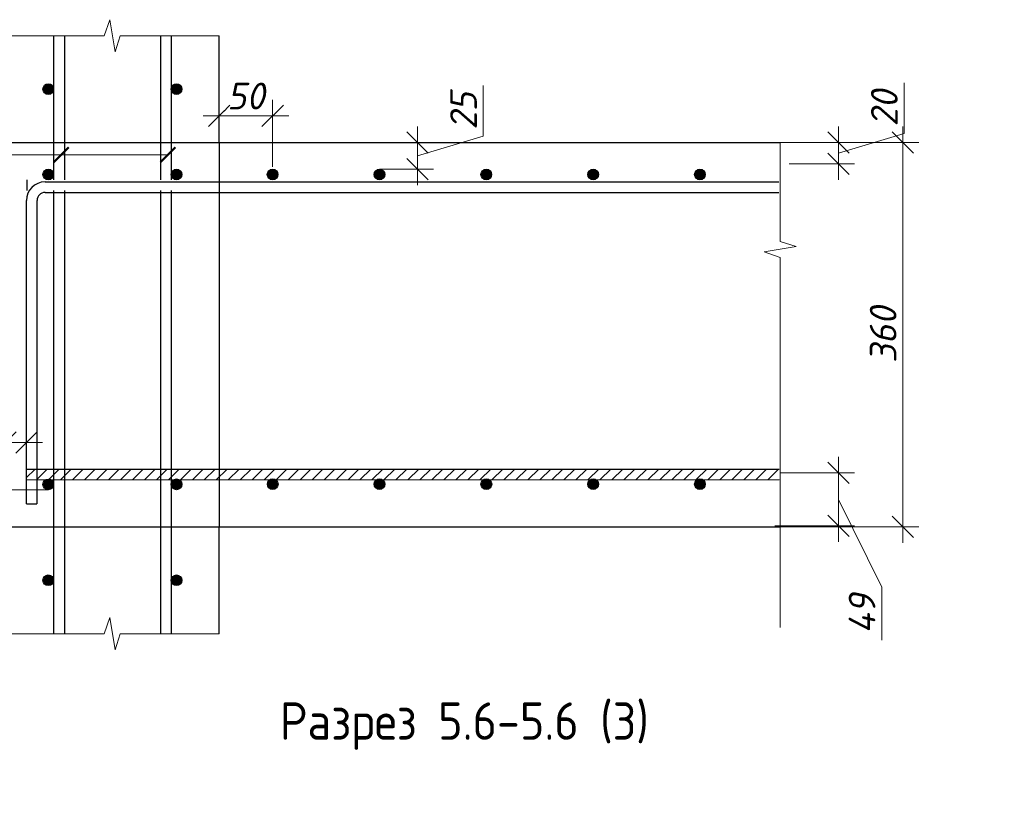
# Model space of a CAD drawing. Header units: millimetres. Extents: x 40580 to 2152466, y -328404 to 177125.
# Tile 173 of 252: x 530028 to 539245, y 148061 to 155438. Entities that reach past the tile are written whole.
import ezdxf

# ---------------------------------------------------------------- set-up
doc = ezdxf.new("R2010")
doc.units = ezdxf.units.MM
for name, color, linetype, lineweight in [('0.25___', 30, 'Continuous', 25), ('06 Текст 0.3', 131, 'Continuous', 25), ('RAZMER', 7, 'Continuous', 9), ('Выноски', 20, 'Continuous', 20), ('подоснова', 151, 'Continuous', 5), ('Размеры', 9, 'Continuous', 15), ('ТЕКСТ', 7, 'Continuous', 15)]:
    doc.layers.add(name, color=color, linetype=linetype, lineweight=lineweight)
doc.layers.add('801Арм Тонкие линии', color=72, linetype='Continuous')
doc.layers.add('911Сл Штриховка', color=50, linetype='Continuous')
doc.styles.add('ГОСТ', font='isocpeur.ttf')
doc.styles.add('ГОСТ 2.304', font='isocpeur.ttf')
doc.styles.add('Украинский', font='isocpeur.ttf', dxfattribs={"oblique": 12})
doc.dimstyles.new('10', dxfattribs={"dimscale": 0, "dimtxt": 250, "dimasz": 200, "dimexe": 150, "dimexo": 0, "dimgap": 60, "dimtad": 1, "dimdec": 0, "dimlfac": 0.1, "dimrnd": 1, "dimzin": 0, "dimdsep": 46, "dimtxsty": 'ГОСТ 2.304', "dimblk": 'OBLIQUE', "dimcen": 0.09, "dimdle": 150, "dimadec": 0, "dimazin": 0, "dimtfac": 1, "dimtdec": 0, "dimtmove": 1, "dimatfit": 2, "dimfxl": 1, "dimtzin": 0, "dimlwd": 0, "dimlwe": 0, "dimarcsym": 0})

# ---------------------------------------------------------------- blocks, each defined once
blk = doc.blocks.new('_OBLIQUE')
at = {"color": 0, "linetype": 'ByBlock'}
blk.add_line((-0.5, -0.5), (0.5, 0.5), dxfattribs=at)
blk = doc.blocks.new('*D6056')
at = {"layer": 'Defpoints', "color": 0, "lineweight": 25, "transparency": 16777216}
for p in [(532396.2, 154537.6), (531896.2, 154287.6), (532396.2, 154058.3)]:
    blk.add_point(p, dxfattribs=at)
at = {"layer": 'Размеры', "color": 0, "lineweight": 0, "transparency": 16777216}
for p, q in [((531896.2, 154287.6), (531896.2, 154687.6)), ((532396.2, 154058.3), (532396.2, 154687.6)), ((531746.2, 154537.6), (532546.2, 154537.6))]:
    blk.add_line(p, q, dxfattribs=at)
at = {"layer": 'Размеры', "color": 0, "transparency": 16777216, "insert": (532146.2, 154722.6), "char_height": 250, "attachment_point": 5, "style": 'Украинский', "bg_fill": 3, "box_fill_scale": 1.1, "bg_fill_color": 256, "bg_fill_true_color": 13158600, "bg_fill_transparency": 0}
blk.add_mtext('50', dxfattribs=at)
at = {"layer": 'Размеры', "color": 0, "lineweight": 0, "transparency": 16777216, "xscale": 200, "yscale": 200, "zscale": 200, "rotation": 180}
blk.add_blockref('_OBLIQUE', (531896.2, 154537.6), dxfattribs=at)
at = {"layer": 'Размеры', "color": 0, "lineweight": 0, "transparency": 16777216, "xscale": 200, "yscale": 200, "zscale": 200}
blk.add_blockref('_OBLIQUE', (532396.2, 154537.6), dxfattribs=at)
blk = doc.blocks.new('*D6057')
at = {"layer": 'Defpoints', "color": 0, "lineweight": 25, "transparency": 16777216}
for p in [(537146.2, 154287.6), (538296.1, 154287.6), (537146.2, 150687.6)]:
    blk.add_point(p, dxfattribs=at)
at = {"layer": 'Размеры', "color": 0, "lineweight": 0, "transparency": 16777216}
for p, q in [((538296.1, 150537.6), (538296.1, 154437.6)), ((537146.2, 154287.6), (538446.1, 154287.6)), ((537146.2, 150687.6), (538446.1, 150687.6))]:
    blk.add_line(p, q, dxfattribs=at)
at = {"layer": 'Размеры', "color": 0, "lineweight": 0, "transparency": 16777216, "xscale": 200, "yscale": 200, "zscale": 200}
for p, rotation in [((538296.1, 154287.6), 90), ((538296.1, 150687.6), 270)]:
    blk.add_blockref('_OBLIQUE', p, dxfattribs=dict(at, rotation=rotation))
at = {"layer": 'Размеры', "color": 0, "transparency": 16777216, "insert": (538111.1, 152487.6), "char_height": 250, "attachment_point": 5, "rotation": 90, "style": 'Украинский', "bg_fill": 3, "box_fill_scale": 1.1, "bg_fill_color": 256, "bg_fill_true_color": 13158600, "bg_fill_transparency": 0}
blk.add_mtext('360', dxfattribs=at)
blk = doc.blocks.new('*D6102')
at = {"layer": 'Defpoints', "color": 0, "lineweight": 25, "transparency": 16777216}
for p in [(537146.2, 151192.6), (537692.6, 151192.6), (537096.5, 150697.6)]:
    blk.add_point(p, dxfattribs=at)
at = {"layer": 'Размеры', "color": 0, "lineweight": 0, "transparency": 16777216}
for p, q in [((537692.6, 150547.6), (537692.6, 151342.6)), ((537146.2, 151192.6), (537842.6, 151192.6)), ((537692.6, 150945.1), (538098.8, 150124)), ((537096.5, 150697.6), (537842.6, 150697.6)), ((538098.8, 150124), (538098.8, 149625.8))]:
    blk.add_line(p, q, dxfattribs=at)
at = {"layer": 'Размеры', "color": 0, "lineweight": 0, "transparency": 16777216, "xscale": 200, "yscale": 200, "zscale": 200}
for p, rotation in [((537692.6, 151192.6), 90), ((537692.6, 150697.6), 270)]:
    blk.add_blockref('_OBLIQUE', p, dxfattribs=dict(at, rotation=rotation))
at = {"layer": 'Размеры', "color": 0, "transparency": 16777216, "insert": (537913.8, 149874.9), "char_height": 250, "attachment_point": 5, "rotation": 90, "style": 'Украинский', "bg_fill": 3, "box_fill_scale": 1.1, "bg_fill_color": 256, "bg_fill_true_color": 13158600, "bg_fill_transparency": 0}
blk.add_mtext('49', dxfattribs=at)
blk = doc.blocks.new('*D6103')
at = {"layer": 'Defpoints', "color": 0, "lineweight": 25, "transparency": 16777216}
for p in [(537146.1, 154287.6), (537692.6, 154287.6), (537230.5, 154087.6)]:
    blk.add_point(p, dxfattribs=at)
at = {"layer": 'Размеры', "color": 0, "lineweight": 0, "transparency": 16777216}
for p, q in [((538307.6, 154372.1), (538307.6, 154845.2)), ((537692.6, 153937.6), (537692.6, 154437.6)), ((537692.6, 154187.6), (538307.6, 154372.1)), ((537146.1, 154287.6), (537842.6, 154287.6)), ((537230.5, 154087.6), (537842.6, 154087.6))]:
    blk.add_line(p, q, dxfattribs=at)
at = {"layer": 'Размеры', "color": 0, "lineweight": 0, "transparency": 16777216, "xscale": 200, "yscale": 200, "zscale": 200}
for p, rotation in [((537692.6, 154287.6), 90), ((537692.6, 154087.6), 270)]:
    blk.add_blockref('_OBLIQUE', p, dxfattribs=dict(at, rotation=rotation))
at = {"layer": 'Размеры', "color": 0, "transparency": 16777216, "insert": (538122.6, 154608.6), "char_height": 250, "attachment_point": 5, "rotation": 90, "style": 'Украинский', "bg_fill": 3, "box_fill_scale": 1.1, "bg_fill_color": 256, "bg_fill_true_color": 13158600, "bg_fill_transparency": 0}
blk.add_mtext('20', dxfattribs=at)
blk = doc.blocks.new('*D5941')
at = {"layer": 'Defpoints', "color": 0, "lineweight": 25, "transparency": 16777216}
for p in [(529896.2, 151735.5), (530091.9, 151735.5), (529896.2, 151476.5)]:
    blk.add_point(p, dxfattribs=at)
at = {"layer": 'Размеры', "color": 0, "lineweight": 0, "transparency": 16777216}
for p, q in [((529896.2, 151735.5), (529896.2, 151326.5)), ((530091.9, 151735.5), (530091.9, 151326.5)), ((529204.6, 151476.5), (529896.2, 151476.5)), ((530241.9, 151476.5), (529746.2, 151476.5))]:
    blk.add_line(p, q, dxfattribs=at)
at = {"layer": 'Размеры', "color": 0, "lineweight": 0, "transparency": 16777216, "xscale": 200, "yscale": 200, "zscale": 200, "rotation": 180}
blk.add_blockref('_OBLIQUE', (529896.2, 151476.5), dxfattribs=at)
at = {"layer": 'Размеры', "color": 0, "lineweight": 0, "transparency": 16777216, "xscale": 200, "yscale": 200, "zscale": 200}
blk.add_blockref('_OBLIQUE', (530091.9, 151476.5), dxfattribs=at)
at = {"layer": 'Размеры', "color": 0, "transparency": 16777216, "insert": (529441.2, 151661.5), "char_height": 250, "attachment_point": 5, "style": 'Украинский', "bg_fill": 3, "box_fill_scale": 1.1, "bg_fill_color": 256, "bg_fill_true_color": 13158600, "bg_fill_transparency": 0}
blk.add_mtext('20', dxfattribs=at)
blk = doc.blocks.new('*D5947')
at = {"layer": 'Defpoints', "color": 0, "lineweight": 25, "transparency": 16777216}
for p in [(530296.2, 151035.9), (529516.6, 150687.6), (530296.2, 150687.6)]:
    blk.add_point(p, dxfattribs=at)
at = {"layer": 'Размеры', "color": 0, "lineweight": 0, "transparency": 16777216}
for p, q in [((529151.6, 150971.2), (529151.6, 151444.4)), ((529516.6, 151185.9), (529516.6, 150537.6)), ((530296.2, 151035.9), (529366.6, 151035.9)), ((529516.6, 150861.7), (529151.6, 150971.2)), ((530296.2, 150687.6), (529366.6, 150687.6))]:
    blk.add_line(p, q, dxfattribs=at)
at = {"layer": 'Размеры', "color": 0, "lineweight": 0, "transparency": 16777216, "xscale": 200, "yscale": 200, "zscale": 200}
for p, rotation in [((529516.6, 151035.9), 90), ((529516.6, 150687.6), 270)]:
    blk.add_blockref('_OBLIQUE', p, dxfattribs=dict(at, rotation=rotation))
at = {"layer": 'Размеры', "color": 0, "transparency": 16777216, "insert": (528966.6, 151207.8), "char_height": 250, "attachment_point": 5, "rotation": 90, "style": 'Украинский', "bg_fill": 3, "box_fill_scale": 1.1, "bg_fill_color": 256, "bg_fill_true_color": 13158600, "bg_fill_transparency": 0}
blk.add_mtext('35', dxfattribs=at)
blk = doc.blocks.new('*D5948')
at = {"layer": 'Defpoints', "color": 0, "lineweight": 25, "transparency": 16777216}
for p in [(533396.2, 154287.6), (533753.1, 154287.6), (533396.2, 154037.6)]:
    blk.add_point(p, dxfattribs=at)
at = {"layer": 'Размеры', "color": 0, "lineweight": 0, "transparency": 16777216}
for p, q in [((534368.1, 154347.1), (534368.1, 154820.2)), ((533753.1, 153887.6), (533753.1, 154437.6)), ((533753.1, 154162.6), (534368.1, 154347.1)), ((533396.2, 154287.6), (533903.1, 154287.6)), ((533396.2, 154037.6), (533903.1, 154037.6))]:
    blk.add_line(p, q, dxfattribs=at)
at = {"layer": 'Размеры', "color": 0, "lineweight": 0, "transparency": 16777216, "xscale": 200, "yscale": 200, "zscale": 200}
for p, rotation in [((533753.1, 154287.6), 90), ((533753.1, 154037.6), 270)]:
    blk.add_blockref('_OBLIQUE', p, dxfattribs=dict(at, rotation=rotation))
at = {"layer": 'Размеры', "color": 0, "transparency": 16777216, "insert": (534183.1, 154583.6), "char_height": 250, "attachment_point": 5, "rotation": 90, "style": 'Украинский', "bg_fill": 3, "box_fill_scale": 1.1, "bg_fill_color": 256, "bg_fill_true_color": 13158600, "bg_fill_transparency": 0}
blk.add_mtext('25', dxfattribs=at)

msp = doc.modelspace()

# ---------------------------------------------------------------- hatches: boundary and pattern name
at = {"layer": '911Сл Штриховка', "true_color": 0x000000}
h = msp.add_hatch(color=18, dxfattribs=at)
edge = h.paths.add_edge_path()
edge.add_arc((530296.184, 154787.573), 50, 0, 360)
h = msp.add_hatch(color=18, dxfattribs=at)
edge = h.paths.add_edge_path()
edge.add_arc((531496.184, 154787.573), 50, 0, 360)
h = msp.add_hatch(color=18, dxfattribs=at)
edge = h.paths.add_edge_path()
edge.add_arc((530296.184, 153987.573), 50, 0, 360)
h = msp.add_hatch(color=18, dxfattribs=at)
edge = h.paths.add_edge_path()
edge.add_arc((531496.184, 153987.573), 50, 0, 360)
h = msp.add_hatch(color=18, dxfattribs=at)
edge = h.paths.add_edge_path()
edge.add_arc((533396.184, 153987.573), 50, 0, 360)
h = msp.add_hatch(color=18, dxfattribs=at)
edge = h.paths.add_edge_path()
edge.add_arc((534396.184, 153987.573), 50, 0, 360)
h = msp.add_hatch(color=18, dxfattribs=at)
edge = h.paths.add_edge_path()
edge.add_arc((535396.184, 153987.573), 50, 0, 360)
h = msp.add_hatch(color=18, dxfattribs=at)
edge = h.paths.add_edge_path()
edge.add_arc((536396.184, 153987.573), 50, 0, 360)
h = msp.add_hatch(color=18, dxfattribs=at)
edge = h.paths.add_edge_path()
edge.add_arc((530296.184, 151085.88), 50, 0, 360)
h = msp.add_hatch(color=18, dxfattribs=at)
edge = h.paths.add_edge_path()
edge.add_arc((531496.184, 151086.183), 50, 0, 360)
h = msp.add_hatch(color=18, dxfattribs=at)
edge = h.paths.add_edge_path()
edge.add_arc((532396.483, 151087.536), 50, 0, 360)
h = msp.add_hatch(color=18, dxfattribs=at)
edge = h.paths.add_edge_path()
edge.add_arc((533396.483, 151087.536), 50, 0, 360)
h = msp.add_hatch(color=18, dxfattribs=at)
edge = h.paths.add_edge_path()
edge.add_arc((534396.483, 151087.536), 50, 0, 360)
h = msp.add_hatch(color=18, dxfattribs=at)
edge = h.paths.add_edge_path()
edge.add_arc((535396.483, 151087.536), 50, 0, 360)
h = msp.add_hatch(color=18, dxfattribs=at)
edge = h.paths.add_edge_path()
edge.add_arc((536396.483, 151087.536), 50, 0, 360)
h = msp.add_hatch(color=18, dxfattribs=at)
edge = h.paths.add_edge_path()
edge.add_arc((530296.184, 150187.573), 50, 0, 360)
h = msp.add_hatch(color=18, dxfattribs=at)
edge = h.paths.add_edge_path()
edge.add_arc((531496.184, 150187.573), 50, 0, 360)
at = {"layer": 'Размеры', "true_color": 0x000000}
h = msp.add_hatch(dxfattribs=at)
h.set_pattern_fill('ANSI31', color=18, scale=25)
h.set_pattern_definition([(45, (-2462235.42, 67638.44), (-56.1266008, 56.1266008), [])])
h.paths.add_polyline_path([(530089.338, 151229.674), (530089.338, 151129.05), (537139.341, 151130.908), (537139.341, 151229.674)])

# ---------------------------------------------------------------- linework, layer by layer
at = {"layer": '0.25___', "color": 18, "linetype": 'Continuous', "lineweight": 25, "true_color": 0x000000}
for p, q in [((530346.184, 155287.573), (530346.184, 153937.573)), ((530446.184, 155287.573), (530446.184, 153937.573)), ((531346.184, 155287.573), (531346.184, 153937.573)), ((531446.184, 155287.573), (531446.184, 153937.573)), ((530346.184, 153836.964), (530346.184, 152635.88)), ((530446.184, 153836.991), (530446.184, 152635.908)), ((531346.184, 153837.235), (531346.184, 152636.155)), ((531446.184, 153837.262), (531446.184, 152636.183)), ((530346.184, 152737.573), (530346.184, 149687.573)), ((530446.184, 152737.573), (530446.184, 149687.573)), ((531346.184, 152737.573), (531346.184, 149687.573)), ((531446.184, 152737.573), (531446.184, 149687.573)), ((531896.184, 149687.573), (531896.184, 150687.573))]:
    msp.add_line(p, q, dxfattribs=at)
msp.add_lwpolyline([(529896.184, 150687.573), (537146.187, 150687.573)], dxfattribs=at)
at = {"layer": '06 Текст 0.3', "color": 18, "ltscale": 100, "true_color": 0x000000}
msp.add_line((530096.184, 153937.573), (530096.177, 153838.19), dxfattribs=at)
for points in [[(530089.338, 151229.674), (537139.341, 151229.674)], [(530089.338, 151128.997), (537139.341, 151130.908)]]:
    msp.add_lwpolyline(points, dxfattribs=at)
at = {"layer": '801Арм Тонкие линии', "color": 18, "true_color": 0x000000}
for centre in [(530296.184, 154787.573), (531496.184, 154787.573), (530296.184, 153987.573), (531496.184, 153987.573), (533396.184, 153987.573), (534396.184, 153987.573), (535396.184, 153987.573), (536396.184, 153987.573), (530296.184, 151085.88), (531496.184, 151086.183), (532396.483, 151087.536), (533396.483, 151087.536), (534396.483, 151087.536), (535396.483, 151087.536), (536396.483, 151087.536), (530296.184, 150187.573), (531496.184, 150187.573)]:
    msp.add_circle(centre, 50, dxfattribs=at)
at = {"layer": 'RAZMER', "color": 18, "lineweight": 30, "true_color": 0x000000}
msp.add_line((530090.943, 150903.654), (530189.862, 150903.654), dxfattribs=at)
for points in [[(530091.912, 150902.3), (530091.912, 153745.033)], [(530190.832, 150902.3), (530190.832, 153745.033)], [(530190.832, 150902.3), (530190.832, 153745.033)]]:
    msp.add_lwpolyline(points, dxfattribs=at)
for radius in [173.17, 74.25, 74.25]:
    msp.add_arc((530265.082, 153745.033), radius, 90, 180, dxfattribs=at)
at = {"layer": 'Выноски', "color": 18, "true_color": 0x000000}
for p, q in [((530416.027, 154172.894), (529916.027, 154172.884)), ((530416.027, 154172.893), (531416.027, 154172.893))]:
    msp.add_line(p, q, dxfattribs=at)
at = {"layer": 'Выноски', "color": 18, "true_color": 0x000000, "const_width": 20}
for points in [[(530345.316, 154102.182), (530486.737, 154243.604)], [(531345.316, 154102.182), (531486.737, 154243.604)]]:
    msp.add_lwpolyline(points, dxfattribs=at)
at = {"layer": 'подоснова', "color": 18, "lineweight": 15, "ltscale": 0.3, "true_color": 0x000000}
msp.add_lwpolyline([(531417.741, 154174.608), (529185.382, 154170.787)], dxfattribs=at)
at = {"layer": 'Размеры', "color": 18, "true_color": 0x000000}
for points in [[(529896.184, 155287.573), (530818.736, 155287.573), (530871.184, 155437.573), (530921.184, 155137.573), (530968.298, 155287.573), (531896.184, 155287.573)], [(537146.187, 149746.383), (537146.187, 153210.125), (536996.187, 153262.573), (537296.187, 153312.573), (537146.187, 153359.688), (537146.187, 154287.573)], [(529896.184, 149687.573), (530818.736, 149687.573), (530871.184, 149837.573), (530921.184, 149537.573), (530968.298, 149687.573), (531896.184, 149687.573)]]:
    msp.add_lwpolyline(points, dxfattribs=at)

# ---------------------------------------------------------------- texts
at = {"layer": 'ТЕКСТ', "color": 18, "ltscale": 6, "true_color": 0x000000, "insert": (534190.621, 149044.361), "char_height": 350, "width": 9466.5846, "attachment_point": 2, "style": 'ГОСТ'}
msp.add_mtext('{\\W0.9;Разрез 5.6-5.6 (3)}', dxfattribs=at)

# ---------------------------------------------------------------- dimensions: what is measured, and where the dimension line sits
at = {"layer": 'Размеры', "color": 18, "true_color": 0x000000}
dim = msp.add_linear_dim(base=(532396.184, 154537.573), p1=(531896.184, 154287.573), p2=(532396.184, 154058.284), dimstyle='10', override={"dimscale": 1, "dimtxsty": 'Украинский', "dimtfill": 1}, dxfattribs=at)
dim.commit()
dim.dimension.update_dxf_attribs({"geometry": '*D6056', "text_midpoint": (532146.184, 154537.573), "dimtype": 160})

# ---------------------------------------------------------------- next in the draw order: hatches: boundary and pattern name
at = {"layer": '911Сл Штриховка', "true_color": 0x000000}
h = msp.add_hatch(color=18, dxfattribs=at)
edge = h.paths.add_edge_path()
edge.add_arc((532396.184, 153987.573), 50, 0, 360)

# ---------------------------------------------------------------- next in the draw order: linework, layer by layer
at = {"layer": '0.25___', "color": 18, "linetype": 'Continuous', "lineweight": 25, "true_color": 0x000000}
for q in [(531896.184, 155287.573), (531896.184, 150687.573)]:
    msp.add_line((531896.184, 154287.573), q, dxfattribs=at)
msp.add_lwpolyline([(529896.184, 154287.573), (537146.187, 154287.573)], dxfattribs=at)
at = {"layer": '801Арм Тонкие линии', "color": 18, "true_color": 0x000000}
msp.add_circle((532396.184, 153987.573), 50, dxfattribs=at)

# ---------------------------------------------------------------- next in the draw order: dimensions: what is measured, and where the dimension line sits
at = {"layer": 'Размеры', "color": 18, "true_color": 0x000000}
dim = msp.add_linear_dim(base=(529896.184, 151476.531), p1=(530091.912, 151735.477), p2=(529896.184, 151735.477), dimstyle='10', override={"dimscale": 1, "dimtxsty": 'Украинский', "dimtfill": 1}, dxfattribs=at)
dim.commit()
dim.dimension.update_dxf_attribs({"geometry": '*D5941', "text_midpoint": (529441.167, 151231.531), "dimtype": 160})

# ---------------------------------------------------------------- next in the draw order: dimensions: what is measured, and where the dimension line sits
for base, p1, p2, picture, middle in [((538296.141, 154287.573), (537146.165, 150687.573), (537146.165, 154287.573), '*D6057', (538111.141, 152487.573)), ((529516.577, 150687.573), (530296.184, 151035.88), (530296.184, 150687.573), '*D5947', (528966.577, 151031.227))]:
    dim = msp.add_linear_dim(base=base, p1=p1, p2=p2, angle=90, dimstyle='10', override={"dimscale": 1, "dimtxsty": 'Украинский', "dimtfill": 1}, dxfattribs=at)
    dim.commit()
    dim.dimension.update_dxf_attribs({"geometry": picture, "text_midpoint": middle})

# ---------------------------------------------------------------- next in the draw order: linework, layer by layer
at = {"layer": 'RAZMER', "color": 18, "lineweight": 30, "true_color": 0x000000}
msp.add_lwpolyline([(530265.082, 153819.283), (537133.46, 153819.283)], dxfattribs=at)
msp.add_lwpolyline([(530265.082, 153819.283), (537133.46, 153819.283)], dxfattribs=at)

# ---------------------------------------------------------------- next in the draw order: dimensions: what is measured, and where the dimension line sits
at = {"layer": 'Размеры', "color": 18, "true_color": 0x000000}
dim = msp.add_linear_dim(base=(537692.579, 154287.573), p1=(537230.489, 154087.573), p2=(537146.143, 154287.573), angle=90, dimstyle='10', override={"dimscale": 1, "dimtxsty": 'Украинский', "dimtfill": 1}, dxfattribs=at)
dim.commit()
dim.dimension.update_dxf_attribs({"geometry": '*D6103', "text_midpoint": (538122.579, 154432.073)})
dim = msp.add_linear_dim(base=(537692.57862353, 151192.573057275), p1=(537096.500517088, 150697.573057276), p2=(537146.186525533, 151192.573057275), angle=90, dimstyle='10', override={"dimscale": 1, "dimtxsty": 'Украинский', "dimtfill": 1}, dxfattribs=at)
dim.commit()
dim.dimension.update_dxf_attribs({"geometry": '*D6102', "text_midpoint": (538098.82862352, 150063.963295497), "dimtype": 160})

# ---------------------------------------------------------------- next in the draw order: linework, layer by layer
at = {"layer": 'RAZMER', "color": 18, "lineweight": 30, "true_color": 0x000000}
msp.add_lwpolyline([(530265.082, 153918.203), (537133.46, 153918.203)], dxfattribs=at)

# ---------------------------------------------------------------- next in the draw order: texts
at = {"color": 18, "true_color": 0x000000, "insert": (250111.057, 153773.154), "char_height": 200, "attachment_point": 1, "style": 'ГОСТ'}
msp.add_mtext_dynamic_manual_height_columns('\\pi9510.738;{\\H1.5152x;\\P\\pi1000;Общие указания\\P\\pi200;}1.^IРабочая документация разработана в соответствии с заданием на проектирование, требованиями действующих технических регламентов, стандартов, сводов правил и других документов, содержащих установленные требования.\\P2.^IРабочая документация выполнена в соответствии со следующими нормативными и техническими документами:\\P-^IСП 20.13330.2016 "Нагрузки и Воздействия";\\P-^IСП 63.13330.2012 "Бетонные и железобетонные конструкции. Основные положения";\\P-^IСП 22.13330.2016 "Основания зданий и сооружений";\\P-^IСП 45.13330.2012 "Земляные сооружения, основания и фундаменты".\\P3.   За относительную отметку 0,000 принята отметка чистого пола первого этажа.\\P4.^IПеречень видов работ, для которых необходимо составлять акты освидетельствования скрытых работ:\\P-^Iармирование конструкций;\\P-^Iосвидетельствование опалубки перед бетонированием;\\P-^Iвыполнение сварочных работ;\\P-^Iотбор контрольных проб бетона;\\P-^Iсоответствие законченных железобетонных конструкций проекту с отображением качества работ;\\P-^Iустройство монолитных конструкций, выполняемых в зимнее время;  \\P\\pi0;        -    устройство гидроизоляции;\\P\\pi200;-^Iуплотнение грунтов и обратную засыпку.\\PЗапрещается выполнение последующих работ при отсутствии актов освидетельствования предшествующих скрытых работ во всех случаях.\\P\\pi0;        5. Проект рассчитан на производство работ в период положительных температур. В случае выполнения работ при отрицательных температурах необходимо выполнять требования СНиП часть 3 по производству работ и ППР.\\P        6. При минимальной температуре воздуха до минус 15°С допускается:\\P\\pi200;-выдерживание бетона в конструкции методом термоса, при предварительном разогреве бетонной смеси;\\P -форсированный электроразогрев бетона в конструкции с повторным уплотнением.\\PПри минимальной температуре воздуха до минус 25°С допускается:\\P -обогрев бетона в греющей опалубке с помощью низкотемпературных электронагревателей;\\P -электродный сквозной прогрев бетона;\\P -электрообогрев с помощью греющего провода.\\P      7. В процессе бетонирования обеспечить соблюдение защитных слоев и мест положения рабочей арматуры согласно проекту. Величина защитного слоя продольной рабочей арматуры у боковых граней стен монолитных участков должны быть не менее 20мм и не менее диаметра продольной рабочей арматуры конструкции, величина защитного слоя поперечной арматуры - не менее 10 мм\\P      8. Крестовые соединения стержней продольной и поперечной арматуры, соединение стержней продольной арматуры по длине выполнить вязкой отожженой проволокой диаметром 2,0-3,0 мм', width=17710.69822, gutter_width=5800, heights=[13133.416], dxfattribs=at)

# ---------------------------------------------------------------- next in the draw order: dimensions: what is measured, and where the dimension line sits
at = {"layer": 'Размеры', "color": 18, "true_color": 0x000000}
dim = msp.add_linear_dim(base=(533753.082, 154287.573), p1=(533396.184, 154037.573), p2=(533396.184, 154287.573), angle=90, dimstyle='10', override={"dimscale": 1, "dimtxsty": 'Украинский', "dimtfill": 1}, dxfattribs=at)
dim.commit()
dim.dimension.update_dxf_attribs({"geometry": '*D5948', "text_midpoint": (534183.082, 154407.073)})

doc.saveas('drawing.dxf')
